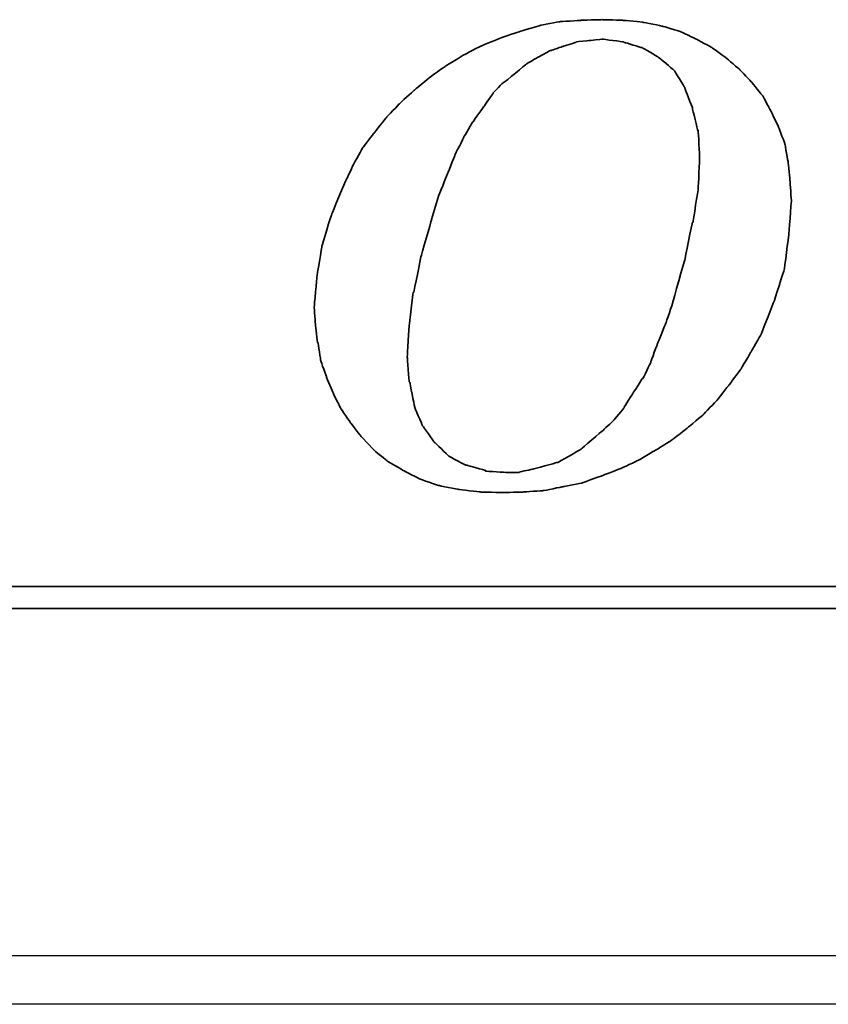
# Model space of a CAD drawing. Header units: millimetres. Extents: x -386 to 3135, y -1989 to 860.
# Tile 26 of 256: x -48.49 to -40.14, y -1963.72 to -1953.55. Entities that reach past the tile are written whole.
import ezdxf

# ---------------------------------------------------------------- set-up
doc = ezdxf.new("R2010")
doc.units = ezdxf.units.MM
doc.layers.get('0').update_dxf_attribs({"linetype": 'CONTINUOUS'})
doc.layers.add('DIM', color=4, linetype='CONTINUOUS')
doc.layers.add('layer 1', color=7, linetype='CONTINUOUS')

# ---------------------------------------------------------------- blocks, each defined once
blk = doc.blocks.new('TBI MOTION logo(完整正式版)')
at = {"layer": 'layer 1', "color": 22, "lineweight": 35}
for points, knots in [([(-11.34375, -6.98375), (-11.34375, -6.98375), (-10.91375, -7.43875), (-10.91375, -7.43875), (-10.91375, -7.43875), (-10.91375, -7.43875), (-10.38625, -7.87125), (-10.38625, -7.87125), (-10.38625, -7.87125), (-10.38625, -7.87125), (-9.81125, -8.20375), (-9.81125, -8.20375), (-9.81125, -8.20375), (-9.81125, -8.20375), (-9.21125, -8.51875), (-9.21125, -8.51875), (-9.21125, -8.51875), (-9.21125, -8.51875), (-8.51625, -8.75875), (-8.51625, -8.75875), (-8.51625, -8.75875), (-8.51625, -8.75875), (-7.77125, -8.90375), (-7.77125, -8.90375), (-7.77125, -8.90375), (-7.77125, -8.90375), (-6.97875, -8.99875), (-6.97875, -8.99875), (-6.97875, -8.99875), (-6.97875, -8.99875), (-6.14125, -9.02375), (-6.14125, -9.02375), (-6.14125, -9.02375), (-6.14125, -9.02375), (-5.37125, -8.99875), (-5.37125, -8.99875), (-5.37125, -8.99875), (-5.37125, -8.99875), (-4.65375, -8.94875), (-4.65375, -8.94875), (-4.65375, -8.94875), (-4.65375, -8.94875), (-3.93375, -8.80625), (-3.93375, -8.80625), (-3.93375, -8.80625), (-3.93375, -8.80625), (-3.21375, -8.66375), (-3.21375, -8.66375), (-3.21375, -8.66375), (-3.21375, -8.66375), (-2.49375, -8.39875), (-2.49375, -8.39875), (-2.49375, -8.39875), (-2.49375, -8.39875), (-1.79875, -8.13375), (-1.79875, -8.13375), (-1.79875, -8.13375), (-1.79875, -8.13375), (-1.17375, -7.84375), (-1.17375, -7.84375), (-1.17375, -7.84375), (-1.17375, -7.84375), (-0.52375, -7.46375), (-0.52375, -7.46375), (-0.52375, -7.46375), (-0.52375, -7.46375), (0.10124, -7.07875), (0.10124, -7.07875), (0.10124, -7.07875), (0.10124, -7.07875), (0.67625, -6.62375), (0.67625, -6.62375), (0.67625, -6.62375), (0.67625, -6.62375), (1.24874, -6.14375), (1.24874, -6.14375), (1.24874, -6.14375), (1.24874, -6.14375), (1.72874, -5.64125), (1.72874, -5.64125), (1.72874, -5.64125), (1.72874, -5.64125), (2.18624, -5.06375), (2.18624, -5.06375), (2.18624, -5.06375), (2.18624, -5.06375), (2.61625, -4.48874), (2.61625, -4.48874), (2.61625, -4.48874), (2.61625, -4.48874), (3.00125, -3.83874), (3.00125, -3.83874), (3.00125, -3.83874), (3.00125, -3.83874), (3.36124, -3.21374), (3.36124, -3.21374), (3.36124, -3.21374), (3.36124, -3.21374), (3.84374, -1.99125), (3.84374, -1.99125), (3.84374, -1.99125), (3.84374, -1.99125), (4.22625, -0.81875), (4.22625, -0.81875), (4.22625, -0.81875), (4.22625, -0.81875), (4.39125, 0.45624), (4.39125, 0.45624), (4.39125, 0.45624), (4.39125, 0.45624), (4.48874, 1.70124), (4.48874, 1.70124), (4.48874, 1.70124), (4.48874, 1.70124), (4.43874, 2.44625), (4.43874, 2.44625), (4.43874, 2.44625), (4.43874, 2.44625), (4.36874, 3.14125), (4.36874, 3.14125), (4.36874, 3.14125), (4.36874, 3.14125), (4.25125, 3.81125), (4.25125, 3.81125), (4.25125, 3.81125), (4.25125, 3.81125), (4.03124, 4.41125), (4.03124, 4.41125), (4.03124, 4.41125), (4.03124, 4.41125), (3.74374, 5.01125), (3.74374, 5.01125), (3.74374, 5.01125), (3.74374, 5.01125), (3.43124, 5.58875), (3.43124, 5.58875), (3.43124, 5.58875), (3.43124, 5.58875), (3.02625, 6.09125), (3.02625, 6.09125), (3.02625, 6.09125), (3.02625, 6.09125), (2.59374, 6.54875), (2.59374, 6.54875), (2.59374, 6.54875), (2.59374, 6.54875), (2.09124, 6.98125), (2.09124, 6.98125), (2.09124, 6.98125), (2.09124, 6.98125), (1.56124, 7.36625), (1.56124, 7.36625), (1.56124, 7.36625), (1.56124, 7.36625), (0.98624, 7.67625), (0.98624, 7.67625), (0.98624, 7.67625), (0.98624, 7.67625), (0.38624, 7.96375), (0.38624, 7.96375), (0.38624, 7.96375), (0.38624, 7.96375), (-0.25875, 8.15625), (-0.25875, 8.15625), (-0.25875, 8.15625), (-0.25875, 8.15625), (-0.98125, 8.30125), (-0.98125, 8.30125), (-0.98125, 8.30125), (-0.98125, 8.30125), (-1.70124, 8.37125), (-1.70124, 8.37125), (-1.70124, 8.37125), (-1.70124, 8.37125), (-2.49375, 8.39624), (-2.49375, 8.39624), (-2.49375, 8.39624), (-2.49375, 8.39624), (-3.28625, 8.37125), (-3.28625, 8.37125), (-3.28625, 8.37125), (-3.28625, 8.37125), (-4.05125, 8.32125), (-4.05125, 8.32125), (-4.05125, 8.32125), (-4.05125, 8.32125), (-4.77375, 8.18125), (-4.77375, 8.18125), (-4.77375, 8.18125), (-4.77375, 8.18125), (-5.51625, 7.96375), (-5.51625, 7.96375), (-5.51625, 7.96375), (-5.51625, 7.96375), (-6.21125, 7.72625), (-6.21125, 7.72625), (-6.21125, 7.72625), (-6.21125, 7.72625), (-6.92875, 7.43625), (-6.92875, 7.43625), (-6.92875, 7.43625), (-6.92875, 7.43625), (-7.57875, 7.10125), (-7.57875, 7.10125), (-7.57875, 7.10125), (-7.57875, 7.10125), (-8.24875, 6.69125), (-8.24875, 6.69125), (-8.24875, 6.69125), (-8.24875, 6.69125), (-8.84875, 6.26125), (-8.84875, 6.26125), (-8.84875, 6.26125), (-8.84875, 6.26125), (-9.42625, 5.78125), (-9.42625, 5.78125), (-9.42625, 5.78125), (-9.42625, 5.78125), (-9.95375, 5.30125), (-9.95375, 5.30125), (-9.95375, 5.30125), (-9.95375, 5.30125), (-10.43375, 4.79624), (-10.43375, 4.79624), (-10.43375, 4.79624), (-10.43375, 4.79624), (-10.88875, 4.22125), (-10.88875, 4.22125), (-10.88875, 4.22125), (-10.88875, 4.22125), (-11.29875, 3.69375), (-11.29875, 3.69375), (-11.29875, 3.69375), (-11.29875, 3.69375), (-11.63375, 3.09125), (-11.63375, 3.09125), (-11.63375, 3.09125), (-11.63375, 3.09125), (-11.91875, 2.49625), (-11.91875, 2.49625), (-11.91875, 2.49625), (-11.91875, 2.49625), (-12.44875, 1.24625), (-12.44875, 1.24625), (-12.44875, 1.24625), (-12.44875, 1.24625), (-12.80875, 0.06874), (-12.80875, 0.06874), (-12.80875, 0.06874), (-12.80875, 0.06874), (-12.99875, -1.07875), (-12.99875, -1.07875), (-12.99875, -1.07875), (-12.99875, -1.07875), (-13.09375, -2.18375), (-13.09375, -2.18375), (-13.09375, -2.18375), (-13.09375, -2.18375), (-13.04875, -2.85375), (-13.04875, -2.85375), (-13.04875, -2.85375), (-13.04875, -2.85375), (-12.97375, -3.50375), (-12.97375, -3.50375), (-12.97375, -3.50375), (-12.97375, -3.50375), (-12.95375, -3.50375), (-12.95375, -3.50375), (-12.95375, -3.50375), (-12.95375, -3.50375), (-12.85375, -4.17375), (-12.85375, -4.17375), (-12.85375, -4.17375), (-12.85375, -4.17375), (-12.63875, -4.77624), (-12.63875, -4.77624), (-12.63875, -4.77624), (-12.63875, -4.77624), (-12.39875, -5.35125), (-12.39875, -5.35125), (-12.39875, -5.35125), (-12.39875, -5.35125), (-12.11375, -5.92875), (-12.11375, -5.92875), (-12.11375, -5.92875), (-12.11375, -5.92875), (-11.75375, -6.45375), (-11.75375, -6.45375), (-11.75375, -6.45375), (-11.75375, -6.45375), (-11.34375, -6.98375), (-11.34375, -6.98375)], [0, 0, 0, 0, 0.01369863, 0.01369863, 0.01369863, 0.01369864, 0.02739726, 0.02739726, 0.02739726, 0.02739727, 0.04109589, 0.04109589, 0.04109589, 0.0410959, 0.05479452, 0.05479452, 0.05479452, 0.05479453, 0.06849315, 0.06849315, 0.06849315, 0.06849316, 0.08219178, 0.08219178, 0.08219178, 0.08219179, 0.09589041, 0.09589041, 0.09589041, 0.09589042, 0.10958904, 0.10958904, 0.10958904, 0.10958905, 0.12328767, 0.12328767, 0.12328767, 0.12328768, 0.1369863, 0.1369863, 0.1369863, 0.13698631, 0.15068493, 0.15068493, 0.15068493, 0.15068494, 0.16438356, 0.16438356, 0.16438356, 0.16438357, 0.17808219, 0.17808219, 0.17808219, 0.1780822, 0.19178082, 0.19178082, 0.19178082, 0.19178083, 0.20547945, 0.20547945, 0.20547945, 0.20547946, 0.21917808, 0.21917808, 0.21917808, 0.21917809, 0.23287671, 0.23287671, 0.23287671, 0.23287672, 0.24657534, 0.24657534, 0.24657534, 0.24657535, 0.26027397, 0.26027397, 0.26027397, 0.26027398, 0.2739726, 0.2739726, 0.2739726, 0.27397261, 0.28767123, 0.28767123, 0.28767123, 0.28767124, 0.30136986, 0.30136986, 0.30136986, 0.30136987, 0.31506849, 0.31506849, 0.31506849, 0.3150685, 0.32876712, 0.32876712, 0.32876712, 0.32876713, 0.34246575, 0.34246575, 0.34246575, 0.34246576, 0.35616438, 0.35616438, 0.35616438, 0.35616439, 0.36986301, 0.36986301, 0.36986301, 0.36986302, 0.38356164, 0.38356164, 0.38356164, 0.38356165, 0.39726027, 0.39726027, 0.39726027, 0.39726028, 0.4109589, 0.4109589, 0.4109589, 0.41095891, 0.42465753, 0.42465753, 0.42465753, 0.42465754, 0.43835616, 0.43835616, 0.43835616, 0.43835617, 0.45205479, 0.45205479, 0.45205479, 0.4520548, 0.46575342, 0.46575342, 0.46575342, 0.46575343, 0.47945205, 0.47945205, 0.47945205, 0.47945206, 0.49315068, 0.49315068, 0.49315068, 0.49315069, 0.50684932, 0.50684932, 0.50684932, 0.50684933, 0.52054795, 0.52054795, 0.52054795, 0.52054796, 0.53424658, 0.53424658, 0.53424658, 0.53424659, 0.54794521, 0.54794521, 0.54794521, 0.54794522, 0.56164384, 0.56164384, 0.56164384, 0.56164385, 0.57534247, 0.57534247, 0.57534247, 0.57534248, 0.5890411, 0.5890411, 0.5890411, 0.58904111, 0.60273973, 0.60273973, 0.60273973, 0.60273974, 0.61643836, 0.61643836, 0.61643836, 0.61643837, 0.63013699, 0.63013699, 0.63013699, 0.630137, 0.64383562, 0.64383562, 0.64383562, 0.64383563, 0.65753425, 0.65753425, 0.65753425, 0.65753426, 0.67123288, 0.67123288, 0.67123288, 0.67123289, 0.68493151, 0.68493151, 0.68493151, 0.68493152, 0.69863014, 0.69863014, 0.69863014, 0.69863015, 0.71232877, 0.71232877, 0.71232877, 0.71232878, 0.7260274, 0.7260274, 0.7260274, 0.72602741, 0.73972603, 0.73972603, 0.73972603, 0.73972604, 0.75342466, 0.75342466, 0.75342466, 0.75342467, 0.76712329, 0.76712329, 0.76712329, 0.7671233, 0.78082192, 0.78082192, 0.78082192, 0.78082193, 0.79452055, 0.79452055, 0.79452055, 0.79452056, 0.80821918, 0.80821918, 0.80821918, 0.80821919, 0.82191781, 0.82191781, 0.82191781, 0.82191782, 0.83561644, 0.83561644, 0.83561644, 0.83561645, 0.84931507, 0.84931507, 0.84931507, 0.84931508, 0.8630137, 0.8630137, 0.8630137, 0.86301371, 0.87671233, 0.87671233, 0.87671233, 0.87671234, 0.89041096, 0.89041096, 0.89041096, 0.89041097, 0.90410959, 0.90410959, 0.90410959, 0.9041096, 0.91780822, 0.91780822, 0.91780822, 0.91780823, 0.93150685, 0.93150685, 0.93150685, 0.93150686, 0.94520548, 0.94520548, 0.94520548, 0.94520549, 0.95890411, 0.95890411, 0.95890411, 0.95890412, 0.97260274, 0.97260274, 0.97260274, 0.97260275, 0.98630137, 0.98630137, 0.98630137, 0.98630138, 1, 1, 1, 1]), ([(-8.77875, 1.03124), (-8.77875, 1.03124), (-8.51625, 1.89625), (-8.51625, 1.89625), (-8.51625, 1.89625), (-8.51625, 1.89625), (-8.20375, 2.66375), (-8.20375, 2.66375), (-8.20375, 2.66375), (-8.20375, 2.66375), (-7.91625, 3.38125), (-7.91625, 3.38125), (-7.91625, 3.38125), (-7.91625, 3.38125), (-7.91625, 3.40624), (-7.91625, 3.40624), (-7.91625, 3.40624), (-7.91625, 3.40624), (-7.57875, 4.07624), (-7.57875, 4.07624), (-7.57875, 4.07624), (-7.57875, 4.07624), (-7.24375, 4.65125), (-7.24375, 4.65125), (-7.24375, 4.65125), (-7.24375, 4.65125), (-7.21875, 4.65125), (-7.21875, 4.65125), (-7.21875, 4.65125), (-7.21875, 4.65125), (-7.21875, 4.67624), (-7.21875, 4.67624), (-7.21875, 4.67624), (-7.21875, 4.67624), (-6.83625, 5.20375), (-6.83625, 5.20375), (-6.83625, 5.20375), (-6.83625, 5.20375), (-6.49875, 5.68625), (-6.49875, 5.68625), (-6.49875, 5.68625), (-6.49875, 5.68625), (-6.49875, 5.70625), (-6.49875, 5.70625), (-6.49875, 5.70625), (-6.49875, 5.70625), (-6.11625, 6.09125), (-6.11625, 6.09125), (-6.11625, 6.09125), (-6.11625, 6.09125), (-6.09125, 6.09125), (-6.09125, 6.09125), (-6.09125, 6.09125), (-6.09125, 6.09125), (-5.27375, 6.76625), (-5.27375, 6.76625), (-5.27375, 6.76625), (-5.27375, 6.76625), (-5.24875, 6.76625), (-5.24875, 6.76625), (-5.24875, 6.76625), (-5.24875, 6.76625), (-5.24875, 6.78625), (-5.24875, 6.78625), (-5.24875, 6.78625), (-5.24875, 6.78625), (-4.38875, 7.26624), (-4.38875, 7.26624), (-4.38875, 7.26624), (-4.38875, 7.26624), (-4.36125, 7.26624), (-4.36125, 7.26624), (-4.36125, 7.26624), (-4.36125, 7.26624), (-3.93375, 7.41125), (-3.93375, 7.41125), (-3.93375, 7.41125), (-3.93375, 7.41125), (-3.47375, 7.55625), (-3.47375, 7.55625), (-3.47375, 7.55625), (-3.47375, 7.55625), (-3.45375, 7.55625), (-3.45375, 7.55625), (-3.45375, 7.55625), (-3.45375, 7.55625), (-3.42875, 7.58124), (-3.42875, 7.58124), (-3.42875, 7.58124), (-3.42875, 7.58124), (-2.97375, 7.62625), (-2.97375, 7.62625), (-2.97375, 7.62625), (-2.97375, 7.62625), (-2.49375, 7.67625), (-2.49375, 7.67625), (-2.49375, 7.67625), (-2.49375, 7.67625), (-2.46875, 7.67625), (-2.46875, 7.67625), (-2.46875, 7.67625), (-2.46875, 7.67625), (-1.70124, 7.58124), (-1.70124, 7.58124), (-1.70124, 7.58124), (-1.70124, 7.58124), (-1.67875, 7.55625), (-1.67875, 7.55625), (-1.67875, 7.55625), (-1.67875, 7.55625), (-1.65375, 7.55625), (-1.65375, 7.55625), (-1.65375, 7.55625), (-1.65375, 7.55625), (-1.03125, 7.36625), (-1.03125, 7.36625), (-1.03125, 7.36625), (-1.03125, 7.36625), (-1.00625, 7.36625), (-1.00625, 7.36625), (-1.00625, 7.36625), (-1.00625, 7.36625), (-0.43124, 7.02624), (-0.43124, 7.02624), (-0.43124, 7.02624), (-0.43124, 7.02624), (-0.40625, 7.00624), (-0.40625, 7.00624), (-0.40625, 7.00624), (-0.40625, 7.00624), (0.12124, 6.57124), (0.12124, 6.57124), (0.12124, 6.57124), (0.12124, 6.57124), (0.14624, 6.54875), (0.14624, 6.54875), (0.14624, 6.54875), (0.14624, 6.54875), (0.17124, 6.52375), (0.17124, 6.52375), (0.17124, 6.52375), (0.17124, 6.52375), (0.55625, 5.89875), (0.55625, 5.89875), (0.55625, 5.89875), (0.55625, 5.89875), (0.55625, 5.87625), (0.55625, 5.87625), (0.55625, 5.87625), (0.55625, 5.87625), (0.84124, 5.15625), (0.84124, 5.15625), (0.84124, 5.15625), (0.84124, 5.15625), (0.84124, 5.13125), (0.84124, 5.13125), (0.84124, 5.13125), (0.84124, 5.13125), (1.03624, 4.31875), (1.03624, 4.31875), (1.03624, 4.31875), (1.03624, 4.31875), (1.05624, 4.31875), (1.05624, 4.31875), (1.05624, 4.31875), (1.05624, 4.31875), (1.05624, 4.29125), (1.05624, 4.29125), (1.05624, 4.29125), (1.05624, 4.29125), (1.10625, 3.33125), (1.10625, 3.33125), (1.10625, 3.33125), (1.10625, 3.33125), (1.10625, 3.30875), (1.10625, 3.30875), (1.10625, 3.30875), (1.10625, 3.30875), (1.05624, 2.20624), (1.05624, 2.20624), (1.05624, 2.20624), (1.05624, 2.20624), (1.05624, 2.18124), (1.05624, 2.18124), (1.05624, 2.18124), (1.05624, 2.18124), (0.86624, 0.93624), (0.86624, 0.93624), (0.86624, 0.93624), (0.86624, 0.93624), (0.84124, 0.93624), (0.84124, 0.93624), (0.84124, 0.93624), (0.84124, 0.93624), (0.55625, -0.45874), (0.55625, -0.45874), (0.55625, -0.45874), (0.55625, -0.45874), (0.12124, -1.99125), (0.12124, -1.99125), (0.12124, -1.99125), (0.12124, -1.99125), (0.12124, -2.01874), (0.12124, -2.01874), (0.12124, -2.01874), (0.12124, -2.01874), (-0.13874, -2.78375), (-0.13874, -2.78375), (-0.13874, -2.78375), (-0.13874, -2.78375), (-0.43124, -3.50375), (-0.43124, -3.50375), (-0.43124, -3.50375), (-0.43124, -3.50375), (-0.69375, -4.19875), (-0.69375, -4.19875), (-0.69375, -4.19875), (-0.69375, -4.19875), (-0.69375, -4.22375), (-0.69375, -4.22375), (-0.69375, -4.22375), (-0.69375, -4.22375), (-0.98125, -4.82374), (-0.98125, -4.82374), (-0.98125, -4.82374), (-0.98125, -4.82374), (-1.00625, -4.82374), (-1.00625, -4.82374), (-1.00625, -4.82374), (-1.00625, -4.82374), (-1.33875, -5.35125), (-1.33875, -5.35125), (-1.33875, -5.35125), (-1.33875, -5.35125), (-1.67875, -5.87875), (-1.67875, -5.87875), (-1.67875, -5.87875), (-1.67875, -5.87875), (-1.67875, -5.90375), (-1.67875, -5.90375), (-1.67875, -5.90375), (-1.67875, -5.90375), (-2.05875, -6.35875), (-2.05875, -6.35875), (-2.05875, -6.35875), (-2.05875, -6.35875), (-2.08375, -6.38375), (-2.08375, -6.38375), (-2.08375, -6.38375), (-2.08375, -6.38375), (-2.46875, -6.74375), (-2.46875, -6.74375), (-2.46875, -6.74375), (-2.46875, -6.74375), (-3.25875, -7.41625), (-3.25875, -7.41625), (-3.25875, -7.41625), (-3.25875, -7.41625), (-3.28625, -7.43875), (-3.28625, -7.43875), (-3.28625, -7.43875), (-3.28625, -7.43875), (-4.12375, -7.91875), (-4.12375, -7.91875), (-4.12375, -7.91875), (-4.12375, -7.91875), (-4.14875, -7.91875), (-4.14875, -7.91875), (-4.14875, -7.91875), (-4.14875, -7.91875), (-4.17125, -7.91875), (-4.17125, -7.91875), (-4.17125, -7.91875), (-4.17125, -7.91875), (-5.03375, -8.15875), (-5.03375, -8.15875), (-5.03375, -8.15875), (-5.03375, -8.15875), (-5.51625, -8.25625), (-5.51625, -8.25625), (-5.51625, -8.25625), (-5.51625, -8.25625), (-5.54125, -8.27875), (-5.54125, -8.27875), (-5.54125, -8.27875), (-5.54125, -8.27875), (-5.56375, -8.27875), (-5.56375, -8.27875), (-5.56375, -8.27875), (-5.56375, -8.27875), (-5.99625, -8.27875), (-5.99625, -8.27875), (-5.99625, -8.27875), (-5.99625, -8.27875), (-6.76375, -8.23125), (-6.76375, -8.23125), (-6.76375, -8.23125), (-6.76375, -8.23125), (-6.78875, -8.23125), (-6.78875, -8.23125), (-6.78875, -8.23125), (-6.78875, -8.23125), (-6.78875, -8.20375), (-6.78875, -8.20375), (-6.78875, -8.20375), (-6.78875, -8.20375), (-7.45875, -8.01375), (-7.45875, -8.01375), (-7.45875, -8.01375), (-7.45875, -8.01375), (-7.48375, -8.01375), (-7.48375, -8.01375), (-7.48375, -8.01375), (-7.48375, -8.01375), (-7.50875, -8.01375), (-7.50875, -8.01375), (-7.50875, -8.01375), (-7.50875, -8.01375), (-8.13125, -7.67875), (-8.13125, -7.67875), (-8.13125, -7.67875), (-8.13125, -7.67875), (-8.15625, -7.65375), (-8.15625, -7.65375), (-8.15625, -7.65375), (-8.15625, -7.65375), (-8.65875, -7.17375), (-8.65875, -7.17375), (-8.65875, -7.17375), (-8.65875, -7.17375), (-8.68375, -7.14875), (-8.68375, -7.14875), (-8.68375, -7.14875), (-8.68375, -7.14875), (-9.08875, -6.57375), (-9.08875, -6.57375), (-9.08875, -6.57375), (-9.08875, -6.57375), (-9.11375, -6.54875), (-9.11375, -6.54875), (-9.11375, -6.54875), (-9.11375, -6.54875), (-9.11375, -6.52875), (-9.11375, -6.52875), (-9.11375, -6.52875), (-9.11375, -6.52875), (-9.40375, -5.85375), (-9.40375, -5.85375), (-9.40375, -5.85375), (-9.40375, -5.85375), (-9.40375, -5.82875), (-9.40375, -5.82875), (-9.40375, -5.82875), (-9.40375, -5.82875), (-9.56875, -4.96875), (-9.56875, -4.96875), (-9.56875, -4.96875), (-9.56875, -4.96875), (-9.59375, -4.94375), (-9.59375, -4.94375), (-9.59375, -4.94375), (-9.59375, -4.94375), (-9.66375, -4.03375), (-9.66375, -4.03375), (-9.66375, -4.03375), (-9.66375, -4.03375), (-9.66375, -4.00875), (-9.66375, -4.00875), (-9.66375, -4.00875), (-9.66375, -4.00875), (-9.59375, -2.85375), (-9.59375, -2.85375), (-9.59375, -2.85375), (-9.59375, -2.85375), (-9.45125, -1.65875), (-9.45125, -1.65875), (-9.45125, -1.65875), (-9.45125, -1.65875), (-9.42625, -1.63375), (-9.42625, -1.63375), (-9.42625, -1.63375), (-9.42625, -1.63375), (-9.16125, -0.33875), (-9.16125, -0.33875), (-9.16125, -0.33875), (-9.16125, -0.33875), (-8.77875, 1.00624), (-8.77875, 1.00624), (-8.77875, 1.00624), (-8.77875, 1.00624), (-8.77875, 1.03124), (-8.77875, 1.03124)], [0, 0, 0, 0, 0.01020408, 0.01020408, 0.01020408, 0.01020409, 0.02040816, 0.02040816, 0.02040816, 0.02040817, 0.03061224, 0.03061224, 0.03061224, 0.03061225, 0.04081633, 0.04081633, 0.04081633, 0.04081634, 0.05102041, 0.05102041, 0.05102041, 0.05102042, 0.06122449, 0.06122449, 0.06122449, 0.0612245, 0.07142857, 0.07142857, 0.07142857, 0.07142858, 0.08163265, 0.08163265, 0.08163265, 0.08163266, 0.09183673, 0.09183673, 0.09183673, 0.09183674, 0.10204082, 0.10204082, 0.10204082, 0.10204083, 0.1122449, 0.1122449, 0.1122449, 0.11224491, 0.12244898, 0.12244898, 0.12244898, 0.12244899, 0.13265306, 0.13265306, 0.13265306, 0.13265307, 0.14285714, 0.14285714, 0.14285714, 0.14285715, 0.15306122, 0.15306122, 0.15306122, 0.15306123, 0.16326531, 0.16326531, 0.16326531, 0.16326532, 0.17346939, 0.17346939, 0.17346939, 0.1734694, 0.18367347, 0.18367347, 0.18367347, 0.18367348, 0.19387755, 0.19387755, 0.19387755, 0.19387756, 0.20408163, 0.20408163, 0.20408163, 0.20408164, 0.21428571, 0.21428571, 0.21428571, 0.21428572, 0.2244898, 0.2244898, 0.2244898, 0.22448981, 0.23469388, 0.23469388, 0.23469388, 0.23469389, 0.24489796, 0.24489796, 0.24489796, 0.24489797, 0.25510204, 0.25510204, 0.25510204, 0.25510205, 0.26530612, 0.26530612, 0.26530612, 0.26530613, 0.2755102, 0.2755102, 0.2755102, 0.27551021, 0.28571429, 0.28571429, 0.28571429, 0.2857143, 0.29591837, 0.29591837, 0.29591837, 0.29591838, 0.30612245, 0.30612245, 0.30612245, 0.30612246, 0.31632653, 0.31632653, 0.31632653, 0.31632654, 0.32653061, 0.32653061, 0.32653061, 0.32653062, 0.33673469, 0.33673469, 0.33673469, 0.3367347, 0.34693878, 0.34693878, 0.34693878, 0.34693879, 0.35714286, 0.35714286, 0.35714286, 0.35714287, 0.36734694, 0.36734694, 0.36734694, 0.36734695, 0.37755102, 0.37755102, 0.37755102, 0.37755103, 0.3877551, 0.3877551, 0.3877551, 0.38775511, 0.39795918, 0.39795918, 0.39795918, 0.39795919, 0.40816327, 0.40816327, 0.40816327, 0.40816328, 0.41836735, 0.41836735, 0.41836735, 0.41836736, 0.42857143, 0.42857143, 0.42857143, 0.42857144, 0.43877551, 0.43877551, 0.43877551, 0.43877552, 0.44897959, 0.44897959, 0.44897959, 0.4489796, 0.45918367, 0.45918367, 0.45918367, 0.45918368, 0.46938776, 0.46938776, 0.46938776, 0.46938777, 0.47959184, 0.47959184, 0.47959184, 0.47959185, 0.48979592, 0.48979592, 0.48979592, 0.48979593, 0.5, 0.5, 0.5, 0.50000001, 0.51020408, 0.51020408, 0.51020408, 0.51020409, 0.52040816, 0.52040816, 0.52040816, 0.52040817, 0.53061224, 0.53061224, 0.53061224, 0.53061225, 0.54081633, 0.54081633, 0.54081633, 0.54081634, 0.55102041, 0.55102041, 0.55102041, 0.55102042, 0.56122449, 0.56122449, 0.56122449, 0.5612245, 0.57142857, 0.57142857, 0.57142857, 0.57142858, 0.58163265, 0.58163265, 0.58163265, 0.58163266, 0.59183673, 0.59183673, 0.59183673, 0.59183674, 0.60204082, 0.60204082, 0.60204082, 0.60204083, 0.6122449, 0.6122449, 0.6122449, 0.61224491, 0.62244898, 0.62244898, 0.62244898, 0.62244899, 0.63265306, 0.63265306, 0.63265306, 0.63265307, 0.64285714, 0.64285714, 0.64285714, 0.64285715, 0.65306122, 0.65306122, 0.65306122, 0.65306123, 0.66326531, 0.66326531, 0.66326531, 0.66326532, 0.67346939, 0.67346939, 0.67346939, 0.6734694, 0.68367347, 0.68367347, 0.68367347, 0.68367348, 0.69387755, 0.69387755, 0.69387755, 0.69387756, 0.70408163, 0.70408163, 0.70408163, 0.70408164, 0.71428571, 0.71428571, 0.71428571, 0.71428572, 0.7244898, 0.7244898, 0.7244898, 0.72448981, 0.73469388, 0.73469388, 0.73469388, 0.73469389, 0.74489796, 0.74489796, 0.74489796, 0.74489797, 0.75510204, 0.75510204, 0.75510204, 0.75510205, 0.76530612, 0.76530612, 0.76530612, 0.76530613, 0.7755102, 0.7755102, 0.7755102, 0.77551021, 0.78571429, 0.78571429, 0.78571429, 0.7857143, 0.79591837, 0.79591837, 0.79591837, 0.79591838, 0.80612245, 0.80612245, 0.80612245, 0.80612246, 0.81632653, 0.81632653, 0.81632653, 0.81632654, 0.82653061, 0.82653061, 0.82653061, 0.82653062, 0.83673469, 0.83673469, 0.83673469, 0.8367347, 0.84693878, 0.84693878, 0.84693878, 0.84693879, 0.85714286, 0.85714286, 0.85714286, 0.85714287, 0.86734694, 0.86734694, 0.86734694, 0.86734695, 0.87755102, 0.87755102, 0.87755102, 0.87755103, 0.8877551, 0.8877551, 0.8877551, 0.88775511, 0.89795918, 0.89795918, 0.89795918, 0.89795919, 0.90816327, 0.90816327, 0.90816327, 0.90816328, 0.91836735, 0.91836735, 0.91836735, 0.91836736, 0.92857143, 0.92857143, 0.92857143, 0.92857144, 0.93877551, 0.93877551, 0.93877551, 0.93877552, 0.94897959, 0.94897959, 0.94897959, 0.9489796, 0.95918367, 0.95918367, 0.95918367, 0.95918368, 0.96938776, 0.96938776, 0.96938776, 0.96938777, 0.97959184, 0.97959184, 0.97959184, 0.97959185, 0.98979592, 0.98979592, 0.98979592, 0.98979593, 1, 1, 1, 1]), ([(75.90875, -9.47875), (75.90875, -9.47875), (75.90875, -12.28625), (75.90875, -12.28625), (75.90875, -12.28625), (75.90875, -12.28625), (75.90875, -12.47875), (75.90875, -12.47875), (75.90875, -12.47875), (75.90875, -12.47875), (75.71625, -12.47875), (75.71625, -12.47875), (75.71625, -12.47875), (75.71625, -12.47875), (-88.32875, -12.47875), (-88.32875, -12.47875), (-88.32875, -12.47875), (-88.32875, -12.47875), (-88.32875, -13.29375), (-88.32875, -13.29375), (-88.32875, -13.29375), (-88.32875, -13.29375), (82.89125, -13.29375), (82.89125, -13.29375), (82.89125, -13.29375), (82.89125, -13.29375), (75.90875, -9.47875), (75.90875, -9.47875)], [0, 0, 0, 0, 0.14285714, 0.14285714, 0.14285714, 0.14285715, 0.28571429, 0.28571429, 0.28571429, 0.2857143, 0.42857143, 0.42857143, 0.42857143, 0.42857144, 0.57142857, 0.57142857, 0.57142857, 0.57142858, 0.71428571, 0.71428571, 0.71428571, 0.71428572, 0.85714286, 0.85714286, 0.85714286, 0.85714287, 1, 1, 1, 1])]:
    blk.add_open_spline(points, degree=3, knots=knots, dxfattribs=at)

msp = doc.modelspace()

# ---------------------------------------------------------------- linework, layer by layer
at = {"linetype": 'Continuous'}
msp.add_line((103.666, -1963.216), (-154.822, -1963.216), dxfattribs=at)
msp.add_open_spline([(103.546, -1963.715), (-154.822, -1963.716)], degree=1, dxfattribs=at)

# ---------------------------------------------------------------- block references
at = {"layer": 'DIM', "color": 7, "xscale": 0.2802190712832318, "yscale": 0.2802190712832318, "zscale": 0.2802190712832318}
msp.add_blockref('TBI MOTION logo(完整正式版)', (-41.779, -1955.907), dxfattribs=at)

doc.saveas('drawing.dxf')
